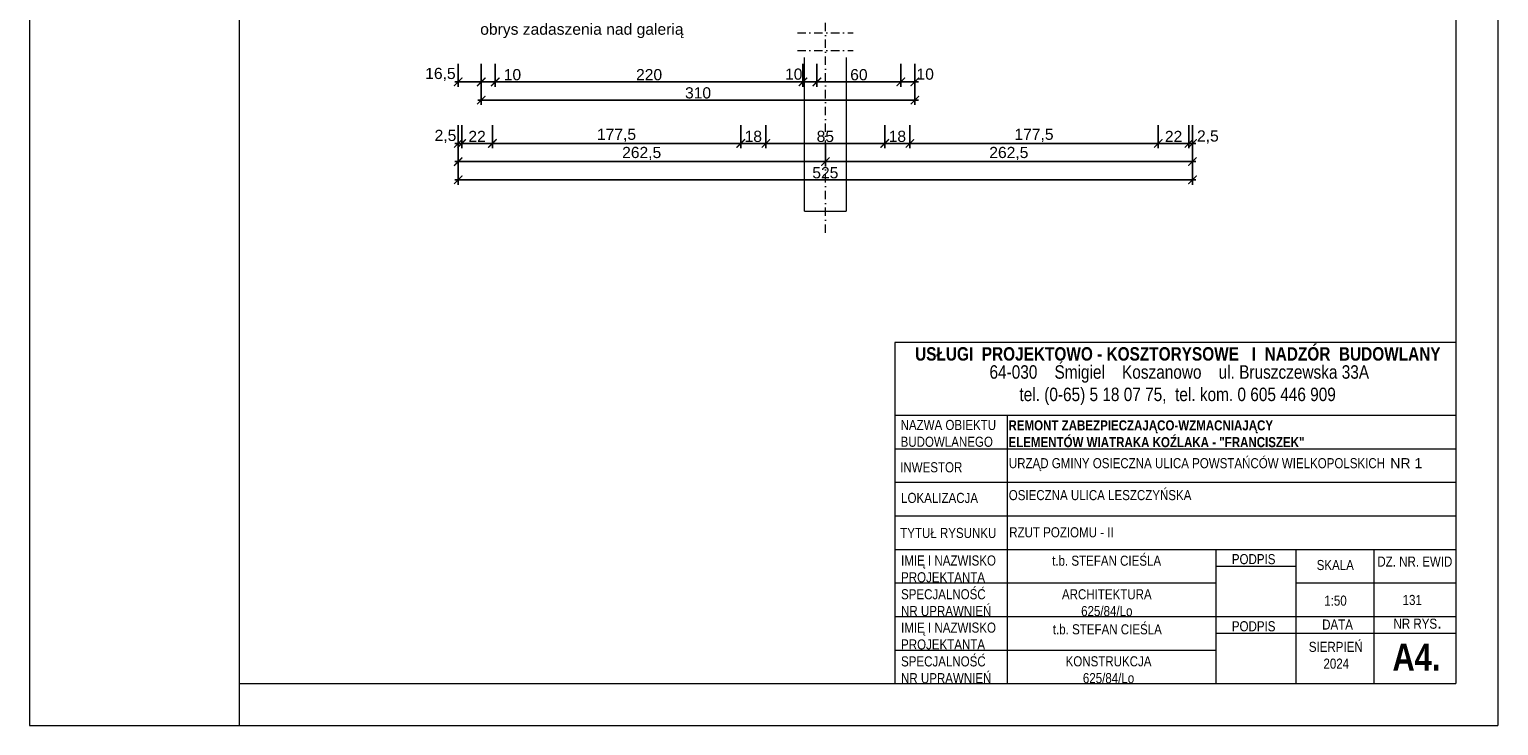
# Model space of a CAD drawing. Header units: millimetres. Extents: x -80660 to 263001, y 590205 to 619905.
# Tile 10 of 64: x -44913 to -34408, y 605055 to 610032. Entities that reach past the tile are written whole.
import ezdxf

# ---------------------------------------------------------------- set-up
doc = ezdxf.new("R2010")
doc.units = ezdxf.units.MM
doc.linetypes.add('DASHDOTX2', pattern=[2, 1, -0.5, 0, -0.5])
doc.layers.add('l.c.9', color=3, linetype='Continuous', lineweight=9)
doc.layers.add('l.kr.kp.9', color=5, linetype='DASHDOTX2', lineweight=9)
doc.styles.add('styl1', font='arial.ttf')
doc.dimstyles.new('stefan', dxfattribs={"dimtxt": 80, "dimasz": 60, "dimexe": 35, "dimexo": 0, "dimgap": 10, "dimtad": 1, "dimdec": 1, "dimlfac": 0.1, "dimtxsty": 'styl1', "dimblk": 'ARCHTICK', "dimcen": 2.5, "dimdle": 25, "dimadec": 0, "dimazin": 0, "dimtfac": 1, "dimtdec": 1, "dimtmove": 0, "dimatfit": 3, "dimfxl": 1, "dimarcsym": 0})

# ---------------------------------------------------------------- blocks, each defined once
blk = doc.blocks.new('_ArchTick')
at = {"color": 0, "const_width": 0.15}
blk.add_lwpolyline([(-0.5, -0.5), (0.5, 0.5)], dxfattribs=at)
blk = doc.blocks.new('*D226')
at = {"layer": 'Defpoints', "color": 0}
for p in [(-39647, 609347), (-38797, 609347), (-38797, 609217)]:
    blk.add_point(p, dxfattribs=at)
at = {"layer": 'l.c.9', "color": 0, "lineweight": -2}
for p, q in [((-39647, 609347), (-39647, 609182)), ((-38797, 609347), (-38797, 609182)), ((-39672, 609217), (-38772, 609217))]:
    blk.add_line(p, q, dxfattribs=at)
at = {"layer": 'l.c.9', "color": 0, "lineweight": -2, "xscale": 60, "yscale": 60, "zscale": 60, "rotation": 180}
blk.add_blockref('_ArchTick', (-39647, 609217), dxfattribs=at)
at = {"layer": 'l.c.9', "color": 0, "lineweight": -2, "xscale": 60, "yscale": 60, "zscale": 60}
blk.add_blockref('_ArchTick', (-38797, 609217), dxfattribs=at)
at = {"layer": 'l.c.9', "color": 0, "insert": (-39222, 609267), "char_height": 80, "attachment_point": 5, "style": 'styl1'}
blk.add_mtext('85', dxfattribs=at)
blk = doc.blocks.new('*D222')
at = {"layer": 'Defpoints', "color": 0}
for p in [(-39222, 609217), (-36597, 609217), (-36597, 609087)]:
    blk.add_point(p, dxfattribs=at)
at = {"layer": 'l.c.9', "color": 0, "lineweight": -2}
for p, q in [((-39222, 609217), (-39222, 609052)), ((-36597, 609217), (-36597, 609052)), ((-39247, 609087), (-36572, 609087))]:
    blk.add_line(p, q, dxfattribs=at)
at = {"layer": 'l.c.9', "color": 0, "lineweight": -2, "xscale": 60, "yscale": 60, "zscale": 60, "rotation": 180}
blk.add_blockref('_ArchTick', (-39222, 609087), dxfattribs=at)
at = {"layer": 'l.c.9', "color": 0, "lineweight": -2, "xscale": 60, "yscale": 60, "zscale": 60}
blk.add_blockref('_ArchTick', (-36597, 609087), dxfattribs=at)
at = {"layer": 'l.c.9', "color": 0, "insert": (-37910, 609145), "char_height": 80, "attachment_point": 5, "style": 'styl1'}
blk.add_mtext('262,5', dxfattribs=at)
blk = doc.blocks.new('*D198')
at = {"layer": 'Defpoints', "color": 0}
for p in [(-41847, 609087), (-36597, 609087), (-36597, 608957)]:
    blk.add_point(p, dxfattribs=at)
at = {"layer": 'l.c.9', "color": 0, "lineweight": -2}
for p, q in [((-41847, 609087), (-41847, 608922)), ((-36597, 609087), (-36597, 608922)), ((-41872, 608957), (-36572, 608957))]:
    blk.add_line(p, q, dxfattribs=at)
at = {"layer": 'l.c.9', "color": 0, "lineweight": -2, "xscale": 60, "yscale": 60, "zscale": 60, "rotation": 180}
blk.add_blockref('_ArchTick', (-41847, 608957), dxfattribs=at)
at = {"layer": 'l.c.9', "color": 0, "lineweight": -2, "xscale": 60, "yscale": 60, "zscale": 60}
blk.add_blockref('_ArchTick', (-36597, 608957), dxfattribs=at)
at = {"layer": 'l.c.9', "color": 0, "insert": (-39222, 609007), "char_height": 80, "attachment_point": 5, "style": 'styl1'}
blk.add_mtext('525', dxfattribs=at)
blk = doc.blocks.new('*D227')
at = {"layer": 'Defpoints', "color": 0}
for p in [(-39827, 609347), (-39647, 609347), (-39647, 609217)]:
    blk.add_point(p, dxfattribs=at)
at = {"layer": 'l.c.9', "color": 0, "lineweight": -2}
for p, q in [((-39827, 609347), (-39827, 609182)), ((-39647, 609347), (-39647, 609182)), ((-39852, 609217), (-39622, 609217))]:
    blk.add_line(p, q, dxfattribs=at)
at = {"layer": 'l.c.9', "color": 0, "lineweight": -2, "xscale": 60, "yscale": 60, "zscale": 60, "rotation": 180}
blk.add_blockref('_ArchTick', (-39827, 609217), dxfattribs=at)
at = {"layer": 'l.c.9', "color": 0, "lineweight": -2, "xscale": 60, "yscale": 60, "zscale": 60}
blk.add_blockref('_ArchTick', (-39647, 609217), dxfattribs=at)
at = {"layer": 'l.c.9', "color": 0, "insert": (-39737, 609267), "char_height": 80, "attachment_point": 5, "style": 'styl1'}
blk.add_mtext('18', dxfattribs=at)
blk = doc.blocks.new('*D216')
at = {"layer": 'Defpoints', "color": 0}
for p in [(-41847, 609347), (-41822, 609347), (-41822, 609217)]:
    blk.add_point(p, dxfattribs=at)
at = {"layer": 'l.c.9', "color": 0, "lineweight": -2}
for p, q in [((-41847, 609347), (-41847, 609182)), ((-41822, 609347), (-41822, 609182)), ((-41872, 609217), (-41797, 609217))]:
    blk.add_line(p, q, dxfattribs=at)
at = {"layer": 'l.c.9', "color": 0, "lineweight": -2, "xscale": 60, "yscale": 60, "zscale": 60, "rotation": 180}
blk.add_blockref('_ArchTick', (-41847, 609217), dxfattribs=at)
at = {"layer": 'l.c.9', "color": 0, "lineweight": -2, "xscale": 60, "yscale": 60, "zscale": 60}
blk.add_blockref('_ArchTick', (-41822, 609217), dxfattribs=at)
at = {"layer": 'l.c.9', "color": 0, "insert": (-41938, 609267), "char_height": 80, "attachment_point": 5, "style": 'styl1'}
blk.add_mtext('2,5', dxfattribs=at)
blk = doc.blocks.new('*D215')
at = {"layer": 'Defpoints', "color": 0}
for p in [(-41822, 609347), (-41602, 609347), (-41602, 609217)]:
    blk.add_point(p, dxfattribs=at)
at = {"layer": 'l.c.9', "color": 0, "lineweight": -2}
for p, q in [((-41822, 609347), (-41822, 609182)), ((-41602, 609347), (-41602, 609182)), ((-41847, 609217), (-41577, 609217))]:
    blk.add_line(p, q, dxfattribs=at)
at = {"layer": 'l.c.9', "color": 0, "lineweight": -2, "xscale": 60, "yscale": 60, "zscale": 60, "rotation": 180}
blk.add_blockref('_ArchTick', (-41822, 609217), dxfattribs=at)
at = {"layer": 'l.c.9', "color": 0, "lineweight": -2, "xscale": 60, "yscale": 60, "zscale": 60}
blk.add_blockref('_ArchTick', (-41602, 609217), dxfattribs=at)
at = {"layer": 'l.c.9', "color": 0, "insert": (-41712, 609267), "char_height": 80, "attachment_point": 5, "style": 'styl1'}
blk.add_mtext('22', dxfattribs=at)
blk = doc.blocks.new('*D200')
at = {"layer": 'Defpoints', "color": 0}
for p in [(-41602, 609347), (-39827, 609347), (-39827, 609217)]:
    blk.add_point(p, dxfattribs=at)
at = {"layer": 'l.c.9', "color": 0, "lineweight": -2}
for p, q in [((-41602, 609347), (-41602, 609182)), ((-39827, 609347), (-39827, 609182)), ((-41627, 609217), (-39802, 609217))]:
    blk.add_line(p, q, dxfattribs=at)
at = {"layer": 'l.c.9', "color": 0, "lineweight": -2, "xscale": 60, "yscale": 60, "zscale": 60, "rotation": 180}
blk.add_blockref('_ArchTick', (-41602, 609217), dxfattribs=at)
at = {"layer": 'l.c.9', "color": 0, "lineweight": -2, "xscale": 60, "yscale": 60, "zscale": 60}
blk.add_blockref('_ArchTick', (-39827, 609217), dxfattribs=at)
at = {"layer": 'l.c.9', "color": 0, "insert": (-40715, 609275), "char_height": 80, "attachment_point": 5, "style": 'styl1'}
blk.add_mtext('177,5', dxfattribs=at)
blk = doc.blocks.new('*D199')
at = {"layer": 'Defpoints', "color": 0}
for p in [(-41847, 609217), (-39222, 609217), (-39222, 609087)]:
    blk.add_point(p, dxfattribs=at)
at = {"layer": 'l.c.9', "color": 0, "lineweight": -2}
for p, q in [((-41847, 609217), (-41847, 609052)), ((-39222, 609217), (-39222, 609052)), ((-41872, 609087), (-39197, 609087))]:
    blk.add_line(p, q, dxfattribs=at)
at = {"layer": 'l.c.9', "color": 0, "lineweight": -2, "xscale": 60, "yscale": 60, "zscale": 60, "rotation": 180}
blk.add_blockref('_ArchTick', (-41847, 609087), dxfattribs=at)
at = {"layer": 'l.c.9', "color": 0, "lineweight": -2, "xscale": 60, "yscale": 60, "zscale": 60}
blk.add_blockref('_ArchTick', (-39222, 609087), dxfattribs=at)
at = {"layer": 'l.c.9', "color": 0, "insert": (-40535, 609145), "char_height": 80, "attachment_point": 5, "style": 'styl1'}
blk.add_mtext('262,5', dxfattribs=at)
blk = doc.blocks.new('*D225')
at = {"layer": 'Defpoints', "color": 0}
for p in [(-38797, 609347), (-38617, 609347), (-38617, 609217)]:
    blk.add_point(p, dxfattribs=at)
at = {"layer": 'l.c.9', "color": 0, "lineweight": -2}
for p, q in [((-38797, 609347), (-38797, 609182)), ((-38617, 609347), (-38617, 609182)), ((-38822, 609217), (-38592, 609217))]:
    blk.add_line(p, q, dxfattribs=at)
at = {"layer": 'l.c.9', "color": 0, "lineweight": -2, "xscale": 60, "yscale": 60, "zscale": 60, "rotation": 180}
blk.add_blockref('_ArchTick', (-38797, 609217), dxfattribs=at)
at = {"layer": 'l.c.9', "color": 0, "lineweight": -2, "xscale": 60, "yscale": 60, "zscale": 60}
blk.add_blockref('_ArchTick', (-38617, 609217), dxfattribs=at)
at = {"layer": 'l.c.9', "color": 0, "insert": (-38707, 609267), "char_height": 80, "attachment_point": 5, "style": 'styl1'}
blk.add_mtext('18', dxfattribs=at)
blk = doc.blocks.new('*D224')
at = {"layer": 'Defpoints', "color": 0}
for p in [(-38617, 609347), (-36842, 609347), (-36842, 609217)]:
    blk.add_point(p, dxfattribs=at)
at = {"layer": 'l.c.9', "color": 0, "lineweight": -2}
for p, q in [((-38617, 609347), (-38617, 609182)), ((-36842, 609347), (-36842, 609182)), ((-38642, 609217), (-36817, 609217))]:
    blk.add_line(p, q, dxfattribs=at)
at = {"layer": 'l.c.9', "color": 0, "lineweight": -2, "xscale": 60, "yscale": 60, "zscale": 60, "rotation": 180}
blk.add_blockref('_ArchTick', (-38617, 609217), dxfattribs=at)
at = {"layer": 'l.c.9', "color": 0, "lineweight": -2, "xscale": 60, "yscale": 60, "zscale": 60}
blk.add_blockref('_ArchTick', (-36842, 609217), dxfattribs=at)
at = {"layer": 'l.c.9', "color": 0, "insert": (-37730, 609275), "char_height": 80, "attachment_point": 5, "style": 'styl1'}
blk.add_mtext('177,5', dxfattribs=at)
blk = doc.blocks.new('*D223')
at = {"layer": 'Defpoints', "color": 0}
for p in [(-36842, 609347), (-36622, 609347), (-36622, 609217)]:
    blk.add_point(p, dxfattribs=at)
at = {"layer": 'l.c.9', "color": 0, "lineweight": -2}
for p, q in [((-36842, 609347), (-36842, 609182)), ((-36622, 609347), (-36622, 609182)), ((-36867, 609217), (-36597, 609217))]:
    blk.add_line(p, q, dxfattribs=at)
at = {"layer": 'l.c.9', "color": 0, "lineweight": -2, "xscale": 60, "yscale": 60, "zscale": 60, "rotation": 180}
blk.add_blockref('_ArchTick', (-36842, 609217), dxfattribs=at)
at = {"layer": 'l.c.9', "color": 0, "lineweight": -2, "xscale": 60, "yscale": 60, "zscale": 60}
blk.add_blockref('_ArchTick', (-36622, 609217), dxfattribs=at)
at = {"layer": 'l.c.9', "color": 0, "insert": (-36732, 609267), "char_height": 80, "attachment_point": 5, "style": 'styl1'}
blk.add_mtext('22', dxfattribs=at)
blk = doc.blocks.new('*D194')
at = {"layer": 'Defpoints', "color": 0}
for p in [(-36622, 609347), (-36597, 609347), (-36597, 609217)]:
    blk.add_point(p, dxfattribs=at)
at = {"layer": 'l.c.9', "color": 0, "lineweight": -2}
for p, q in [((-36622, 609347), (-36622, 609182)), ((-36597, 609347), (-36597, 609182)), ((-36647, 609217), (-36572, 609217))]:
    blk.add_line(p, q, dxfattribs=at)
at = {"layer": 'l.c.9', "color": 0, "lineweight": -2, "xscale": 60, "yscale": 60, "zscale": 60, "rotation": 180}
blk.add_blockref('_ArchTick', (-36622, 609217), dxfattribs=at)
at = {"layer": 'l.c.9', "color": 0, "lineweight": -2, "xscale": 60, "yscale": 60, "zscale": 60}
blk.add_blockref('_ArchTick', (-36597, 609217), dxfattribs=at)
at = {"layer": 'l.c.9', "color": 0, "insert": (-36487, 609263), "char_height": 80, "attachment_point": 5, "style": 'styl1'}
blk.add_mtext('2,5', dxfattribs=at)
blk = doc.blocks.new('*D924')
at = {"layer": 'Defpoints', "color": 0}
for p in [(-41682, 609787), (-41582, 609787), (-41582, 609657)]:
    blk.add_point(p, dxfattribs=at)
at = {"layer": 'l.c.9', "color": 0, "lineweight": -2}
for p, q in [((-41682, 609787), (-41682, 609622)), ((-41582, 609787), (-41582, 609622)), ((-41707, 609657), (-41582, 609657)), ((-41582, 609657), (-41395, 609657))]:
    blk.add_line(p, q, dxfattribs=at)
at = {"layer": 'l.c.9', "color": 0, "lineweight": -2, "xscale": 60, "yscale": 60, "zscale": 60, "rotation": 180}
blk.add_blockref('_ArchTick', (-41682, 609657), dxfattribs=at)
at = {"layer": 'l.c.9', "color": 0, "lineweight": -2, "xscale": 60, "yscale": 60, "zscale": 60}
blk.add_blockref('_ArchTick', (-41582, 609657), dxfattribs=at)
at = {"layer": 'l.c.9', "color": 0, "insert": (-41459, 609708), "char_height": 80, "attachment_point": 5, "style": 'styl1'}
blk.add_mtext('10', dxfattribs=at)
blk = doc.blocks.new('*D925')
at = {"layer": 'Defpoints', "color": 0}
for p in [(-41582, 609787), (-39382, 609787), (-39382, 609657)]:
    blk.add_point(p, dxfattribs=at)
at = {"layer": 'l.c.9', "color": 0, "lineweight": -2}
for p, q in [((-41582, 609787), (-41582, 609622)), ((-39382, 609787), (-39382, 609622)), ((-41607, 609657), (-39357, 609657))]:
    blk.add_line(p, q, dxfattribs=at)
at = {"layer": 'l.c.9', "color": 0, "lineweight": -2, "xscale": 60, "yscale": 60, "zscale": 60, "rotation": 180}
blk.add_blockref('_ArchTick', (-41582, 609657), dxfattribs=at)
at = {"layer": 'l.c.9', "color": 0, "lineweight": -2, "xscale": 60, "yscale": 60, "zscale": 60}
blk.add_blockref('_ArchTick', (-39382, 609657), dxfattribs=at)
at = {"layer": 'l.c.9', "color": 0, "insert": (-40482, 609708), "char_height": 80, "attachment_point": 5, "style": 'styl1'}
blk.add_mtext('220', dxfattribs=at)
blk = doc.blocks.new('*D926')
at = {"layer": 'Defpoints', "color": 0}
for p in [(-39382, 609787), (-39282, 609787), (-39282, 609657)]:
    blk.add_point(p, dxfattribs=at)
at = {"layer": 'l.c.9', "color": 0, "lineweight": -2}
for p, q in [((-39382, 609787), (-39382, 609622)), ((-39282, 609787), (-39282, 609622)), ((-39407, 609657), (-39257, 609657))]:
    blk.add_line(p, q, dxfattribs=at)
at = {"layer": 'l.c.9', "color": 0, "lineweight": -2, "xscale": 60, "yscale": 60, "zscale": 60, "rotation": 180}
blk.add_blockref('_ArchTick', (-39382, 609657), dxfattribs=at)
at = {"layer": 'l.c.9', "color": 0, "lineweight": -2, "xscale": 60, "yscale": 60, "zscale": 60}
blk.add_blockref('_ArchTick', (-39282, 609657), dxfattribs=at)
at = {"layer": 'l.c.9', "color": 0, "insert": (-39448, 609712), "char_height": 80, "attachment_point": 5, "style": 'styl1'}
blk.add_mtext('10', dxfattribs=at)
blk = doc.blocks.new('*D927')
at = {"layer": 'Defpoints', "color": 0}
for p in [(-39282, 609787), (-38682, 609787), (-38682, 609657)]:
    blk.add_point(p, dxfattribs=at)
at = {"layer": 'l.c.9', "color": 0, "lineweight": -2}
for p, q in [((-39282, 609787), (-39282, 609622)), ((-38682, 609787), (-38682, 609622)), ((-39307, 609657), (-38657, 609657))]:
    blk.add_line(p, q, dxfattribs=at)
at = {"layer": 'l.c.9', "color": 0, "lineweight": -2, "xscale": 60, "yscale": 60, "zscale": 60, "rotation": 180}
blk.add_blockref('_ArchTick', (-39282, 609657), dxfattribs=at)
at = {"layer": 'l.c.9', "color": 0, "lineweight": -2, "xscale": 60, "yscale": 60, "zscale": 60}
blk.add_blockref('_ArchTick', (-38682, 609657), dxfattribs=at)
at = {"layer": 'l.c.9', "color": 0, "insert": (-38982, 609708), "char_height": 80, "attachment_point": 5, "style": 'styl1'}
blk.add_mtext('60', dxfattribs=at)
blk = doc.blocks.new('*D928')
at = {"layer": 'Defpoints', "color": 0}
for p in [(-38682, 609787), (-38582, 609787), (-38582, 609657)]:
    blk.add_point(p, dxfattribs=at)
at = {"layer": 'l.c.9', "color": 0, "lineweight": -2}
for p, q in [((-38682, 609787), (-38682, 609622)), ((-38582, 609787), (-38582, 609622)), ((-38707, 609657), (-38557, 609657))]:
    blk.add_line(p, q, dxfattribs=at)
at = {"layer": 'l.c.9', "color": 0, "lineweight": -2, "xscale": 60, "yscale": 60, "zscale": 60, "rotation": 180}
blk.add_blockref('_ArchTick', (-38682, 609657), dxfattribs=at)
at = {"layer": 'l.c.9', "color": 0, "lineweight": -2, "xscale": 60, "yscale": 60, "zscale": 60}
blk.add_blockref('_ArchTick', (-38582, 609657), dxfattribs=at)
at = {"layer": 'l.c.9', "color": 0, "insert": (-38508, 609712), "char_height": 80, "attachment_point": 5, "style": 'styl1'}
blk.add_mtext('10', dxfattribs=at)
blk = doc.blocks.new('*D929')
at = {"layer": 'Defpoints', "color": 0}
for p in [(-41682, 609657), (-38582, 609657), (-38582, 609527)]:
    blk.add_point(p, dxfattribs=at)
at = {"layer": 'l.c.9', "color": 0, "lineweight": -2}
for p, q in [((-41682, 609657), (-41682, 609492)), ((-38582, 609657), (-38582, 609492)), ((-41707, 609527), (-38557, 609527))]:
    blk.add_line(p, q, dxfattribs=at)
at = {"layer": 'l.c.9', "color": 0, "lineweight": -2, "xscale": 60, "yscale": 60, "zscale": 60, "rotation": 180}
blk.add_blockref('_ArchTick', (-41682, 609527), dxfattribs=at)
at = {"layer": 'l.c.9', "color": 0, "lineweight": -2, "xscale": 60, "yscale": 60, "zscale": 60}
blk.add_blockref('_ArchTick', (-38582, 609527), dxfattribs=at)
at = {"layer": 'l.c.9', "color": 0, "insert": (-40132, 609578), "char_height": 80, "attachment_point": 5, "style": 'styl1'}
blk.add_mtext('310', dxfattribs=at)
blk = doc.blocks.new('*D930')
at = {"layer": 'Defpoints', "color": 0}
for p in [(-41847, 609787), (-41682, 609787), (-41682, 609657)]:
    blk.add_point(p, dxfattribs=at)
at = {"layer": 'l.c.9', "color": 0, "lineweight": -2}
for p, q in [((-41847, 609787), (-41847, 609622)), ((-41682, 609787), (-41682, 609622)), ((-41872, 609657), (-41657, 609657))]:
    blk.add_line(p, q, dxfattribs=at)
at = {"layer": 'l.c.9', "color": 0, "lineweight": -2, "xscale": 60, "yscale": 60, "zscale": 60, "rotation": 180}
blk.add_blockref('_ArchTick', (-41847, 609657), dxfattribs=at)
at = {"layer": 'l.c.9', "color": 0, "lineweight": -2, "xscale": 60, "yscale": 60, "zscale": 60}
blk.add_blockref('_ArchTick', (-41682, 609657), dxfattribs=at)
at = {"layer": 'l.c.9', "color": 0, "insert": (-41974, 609710), "char_height": 80, "attachment_point": 5, "style": 'styl1'}
blk.add_mtext('16,5', dxfattribs=at)

msp = doc.modelspace()

# ---------------------------------------------------------------- linework, layer by layer
at = {"layer": 'l.c.9', "color": 0}
for p, q in [((-44912.94, 619904.52), (-44912.94, 605054.52)), ((-43412.94, 619904.52), (-43412.94, 605054.52)), ((-34412.94, 619904.52), (-34412.94, 605054.52)), ((-34712.94, 619504.52), (-34712.94, 605354.52)), ((-39372, 608732.44), (-39372, 609831.1)), ((-39072, 609831.1), (-39072, 608732.44)), ((-39372, 608732.44), (-39072, 608732.44)), ((-34712.94, 607794.65), (-38723.97, 607794.65)), ((-38723.97, 607794.65), (-38723.97, 605354.52)), ((-34712.94, 607794.65), (-34712.94, 605354.52)), ((-34712.94, 607794.65), (-34712.94, 605354.52)), ((-34712.94, 607794.65), (-34712.94, 605354.52)), ((-38723.97, 607274.52), (-34712.94, 607274.52)), ((-37921.55, 607274.52), (-37921.55, 605354.52)), ((-38723.97, 607034.52), (-34712.94, 607034.52)), ((-38723.97, 606794.52), (-34712.94, 606794.52)), ((-38723.97, 606554.52), (-34712.94, 606554.52)), ((-38723.97, 606314.52), (-34712.94, 606314.52)), ((-36429.27, 606314.52), (-36429.27, 605354.52)), ((-35857.62, 606314.52), (-35857.62, 605354.52)), ((-35300.32, 606314.52), (-35300.32, 605354.52)), ((-36429.27, 606194.52), (-35857.62, 606194.52)), ((-38723.97, 606074.52), (-36429.27, 606074.52)), ((-35857.62, 606074.52), (-34712.94, 606074.52)), ((-38723.97, 605834.52), (-34712.94, 605834.52)), ((-36429.27, 605714.52), (-34712.94, 605714.52)), ((-38723.97, 605594.52), (-36429.27, 605594.52)), ((-43412.94, 605354.52), (-34712.94, 605354.52)), ((-38723.97, 605354.52), (-34712.94, 605354.52)), ((-44912.94, 605054.52), (-34412.94, 605054.52)), ((-44912.94, 605054.52), (-34412.94, 605054.52))]:
    msp.add_line(p, q, dxfattribs=at)
at = {"layer": 'l.kr.kp.9', "color": 0, "ltscale": 60}
for p, q in [((-39222, 608578.2), (-39222, 617727.9)), ((-39422, 610007.37), (-39022, 610007.37)), ((-39422, 609881.1), (-39022, 609881.1))]:
    msp.add_line(p, q, dxfattribs=at)

# ---------------------------------------------------------------- texts
at = {"layer": 'l.c.9', "color": 0, "attachment_point": 1}
for s, insert, char_height, width in [('{\\fArial|b0|i0|c238|p34;obrys zadaszenia nad galerią}', (-41689.42, 610073.94), 80, 2924.252), ('{\\fArial Narrow|b0|i0|c238|p34;64-030    Śmigiel    Koszanowo    ul. Bruszczewska 33A\\P       tel. (0-65) 5 18 07 75,  tel. kom. 0 605 446 909}', (-38048.28, 607630.88), 96, 4580.4641), ('\\pxse0.83333;{\\fArial Narrow|b0|i0|c238|p34;NAZWA OBIEKTU\\PBUDOWLANEGO}', (-38683.86, 607239.98), 72, 1008.2239), ('{\\fArial Narrow|b0|i0|c238|p34;\\H0.75x;URZĄD GMINY OSIECZNA ULICA POWSTAŃCÓW WIELKOPOLSKICH\\fArial|b1|i0|c238|p34;\\H1.3334x; \\fArial|b0|i0|c238|p34;\\H0.749963x;NR 1\\fArial|b1|i0|c238|p34;\\H1.3334x;  }', (-37909.89, 606966.93), 96, 5186.1333), ('\\pxse0.83333;{\\fArial Narrow|b0|i0|c238|p34;INWESTOR}', (-38686.93, 606937.61), 72, 1008.2239), ('{\\fArial Narrow|b0|i0|c238|p34;\\H0.75x;OSIECZNA ULICA LESZCZYŃSKA\\fArial|b1|i0|c238|p34;\\H1.3333x;       }', (-37910.57, 606738.65), 96, 5186.1333), ('{\\fArial Narrow|b0|i0|c238|p34;LOKALIZACJA}', (-38680.13, 606718.54), 72, 1008.2239), ('{\\fArial Narrow|b0|i0|c238|p34;TYTUŁ RYSUNKU}', (-38686.72, 606467.98), 72, 1008.2239), ('\\pxse0.83333;{\\fArial Narrow|b0|i0|c238|p34;IMIĘ I NAZWISKO\\P\\pse0.83333;PROJEKTANTA}', (-38680.42, 606271.08), 72, 1008.2239), ('{\\fArial Narrow|b0|i0|c238|p34;PODPIS}', (-36315.45, 606280.97), 72, 586.9248), ('{\\fArial Narrow|b0|i0|c238|p34;SKALA}', (-35708.96, 606238.82), 72, 1008.2239), ('{\\fArial|b1|i0|c238|p34;              \\fArial Narrow|b1|i0|c238|p34;   \\fArial Narrow|b0|i0|c238|p34; \\H0.75x; DZ. NR. EWID }', (-35941.83, 606263.39), 96, 5186.1333), ('\\pxse0.83333;{\\fArial Narrow|b0|i0|c238|p34;SPECJALNOŚĆ\\PNR UPRAWNIEŃ}', (-38680.66, 606029.8), 72, 1008.2239), ('{\\fArial Narrow|b0|i0|c238|p34;1:50}', (-35654.63, 605984.13), 72, 389.7936), ('{\\fArial Narrow|b0|i0|c238|p34;131}', (-35094.54, 605988.85), 72, 5186.1333), ('{\\fArial Narrow|b0|i0|c238|p34;DATA}', (-35669.75, 605813.26), 72, 1008.2239), ('{\\fArial Narrow|b0|i0|c238|p34;\\H0.75x;NR RYS}.', (-35159.4, 605843.3), 96, 638.9588), ('\\pxse0.83333;{\\fArial Narrow|b0|i0|c238|p34;IMIĘ I NAZWISKO\\P\\pse0.83333;PROJEKTANTA}', (-38680.42, 605791.08), 72, 1008.2239), ('{\\fArial Narrow|b0|i0|c238|p34;PODPIS}', (-36315.45, 605800.97), 72, 586.9248), ('{\\fArial|b1|i0|c238|p34;  \\fArial Narrow|b0|i0|c238|p34;SIERPIEŃ\\P       2024}', (-35820.94, 605653.58), 72, 1134.6824), ('{\\fArial Narrow|b1|i0|c238|p34;A4.}', (-35166.87, 605640.45), 192, 3332.2667), ('\\pxse0.83333;{\\fArial Narrow|b0|i0|c238|p34;SPECJALNOŚĆ\\PNR UPRAWNIEŃ}', (-38680.66, 605549.8), 72, 1008.2239)]:
    msp.add_mtext(s, dxfattribs=dict(at, insert=insert, char_height=char_height, width=width))
at = {"layer": 'l.c.9', "color": 0}
for s, insert, char_height, attachment_point in [('{\\fArial Narrow|b1|i0|c238|p34;USŁUGI  PROJEKTOWO - KOSZTORYSOWE   I  NADZÓR  BUDOWLANY\\fArial Narrow|b0|i0|c238|p34;  \\P                              }', (-38580.16, 607760.28), 96, 1), ('{\\fArial|b1|i0|c238|p34;\\P\\pxse0.8125;\\fArial Narrow|b1|i0|c238|p34;\\H0.9x;REMONT ZABEZPIECZAJĄCO-WZMACNIAJĄCY\\PELEMENTÓW WIATRAKA KOŹLAKA - "FRANCISZEK"}', (-37912.57, 607370.74), 80, 1), ('{\\fArial Narrow|b0|i0|c238|p34;RZUT POZIOMU - II}', (-37907.43, 606472.87), 72, 1), ('{\\fArial Narrow|b0|i0|c238|p34;t.b. STEFAN CIEŚLA}', (-37600.31, 606269.72), 72, 1), ('\\P\\pxse0.83333;{\\fArial Narrow|b0|i0|c238|p34;ARCHITEKTURA\\P625/84/Lo}', (-37209.59, 605992.95), 72, 5), ('{\\fArial Narrow|b0|i0|c238|p34;t.b. STEFAN CIEŚLA}', (-37595.42, 605779.06), 72, 1), ('\\P\\pxse0.83333;{\\fArial Narrow|b0|i0|c238|p34;KONSTRUKCJA\\P625/84/Lo}', (-37197.17, 605513.7), 72, 5)]:
    msp.add_mtext(s, dxfattribs=dict(at, insert=insert, char_height=char_height, attachment_point=attachment_point))

# ---------------------------------------------------------------- dimensions: what is measured, and where the dimension line sits
for base, p1, p2, picture, middle in [((-41682, 609657.5), (-41847, 609787.5), (-41682, 609787.5), '*D930', (-41974.26, 609710.02)), ((-39282, 609657.5), (-39382, 609787.5), (-39282, 609787.5), '*D926', (-39448.39, 609711.93)), ((-38582, 609657.5), (-38682, 609787.5), (-38582, 609787.5), '*D928', (-38507.8, 609711.93)), ((-41822, 609216.55), (-41847, 609346.55), (-41822, 609346.55), '*D216', (-41938.47, 609266.62)), ((-36597, 609216.55), (-36622, 609346.55), (-36597, 609346.55), '*D194', (-36487.48, 609262.82))]:
    dim = msp.add_linear_dim(base=base, p1=p1, p2=p2, dimstyle='stefan', override={"dimtmove": 2}, dxfattribs=at)
    dim.commit()
    dim.dimension.update_dxf_attribs({"geometry": picture, "text_midpoint": middle, "dimtype": 160})
for base, p1, p2, picture, middle in [((-41582, 609657.5), (-41682, 609787.5), (-41582, 609787.5), '*D924', (-41458.61, 609708.34)), ((-38582, 609527.5), (-41682, 609657.5), (-38582, 609657.5), '*D929', (-40132, 609578.37)), ((-39222, 609086.55), (-41847, 609216.55), (-39222, 609216.55), '*D199', (-40534.5, 609144.63)), ((-36597, 608956.55), (-41847, 609086.55), (-36597, 609086.55), '*D198', (-39222, 609007.4))]:
    dim = msp.add_linear_dim(base=base, p1=p1, p2=p2, dimstyle='stefan', dxfattribs=at)
    dim.commit()
    dim.dimension.update_dxf_attribs({"geometry": picture, "text_midpoint": middle})
for base, p1, p2, picture, middle in [((-39382, 609657.5), (-41582, 609787.5), (-39382, 609787.5), '*D925', (-40482, 609708.34)), ((-38682, 609657.5), (-39282, 609787.5), (-38682, 609787.5), '*D927', (-38982, 609708.34)), ((-41602, 609216.55), (-41822, 609346.55), (-41602, 609346.55), '*D215', (-41712, 609266.72)), ((-39827, 609216.55), (-41602, 609346.55), (-39827, 609346.55), '*D200', (-40714.5, 609274.63)), ((-39647, 609216.55), (-39827, 609346.55), (-39647, 609346.55), '*D227', (-39737, 609267.4)), ((-38797, 609216.55), (-39647, 609346.55), (-38797, 609346.55), '*D226', (-39222, 609267.4)), ((-38617, 609216.55), (-38797, 609346.55), (-38617, 609346.55), '*D225', (-38707, 609267.4)), ((-36842, 609216.55), (-38617, 609346.55), (-36842, 609346.55), '*D224', (-37729.5, 609274.63)), ((-36622, 609216.55), (-36842, 609346.55), (-36622, 609346.55), '*D223', (-36732, 609266.72)), ((-36597, 609086.55), (-39222, 609216.55), (-36597, 609216.55), '*D222', (-37909.5, 609144.63))]:
    dim = msp.add_linear_dim(base=base, p1=p1, p2=p2, dimstyle='stefan', override={"dimtmove": 1}, dxfattribs=at)
    dim.commit()
    dim.dimension.update_dxf_attribs({"geometry": picture, "text_midpoint": middle})

doc.saveas('drawing.dxf')
